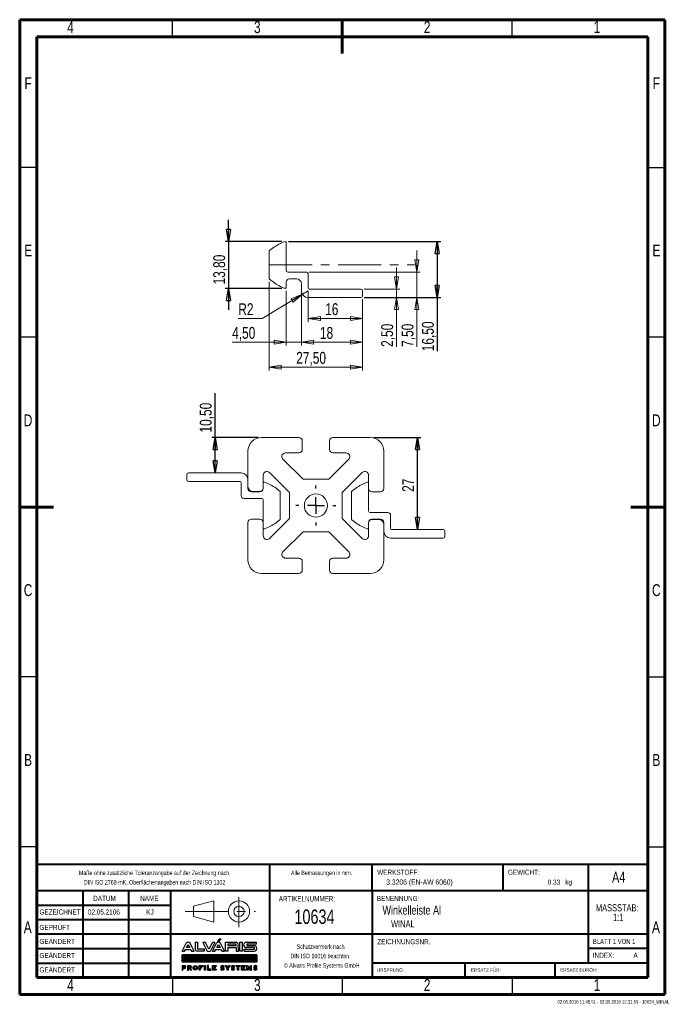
# Model space of a CAD drawing. Header units: millimetres. Extents: x 15 to 206, y 2 to 292.
import ezdxf

# ---------------------------------------------------------------- set-up
doc = ezdxf.new("R2010")
doc.units = ezdxf.units.MM
doc.header["$PDSIZE"] = -1
doc.linetypes.add('CENTERX2', pattern=[20.32, 12.7, -2.54, 2.54, -2.54])
for name, color, linetype in [('FORMAT', 7, 'Continuous'), ('GRAU', 8, 'Continuous'), ('SLD-0', 179, 'Continuous')]:
    doc.layers.add(name, color=color, linetype=linetype)
doc.styles.add('SLDTEXTSTYLE0', font='TXT', dxfattribs={"width": 0.75})
doc.styles.add('SLDTEXTSTYLE1', font='TXT', dxfattribs={"width": 0.692308})
doc.styles.add('SLDTEXTSTYLE2', font='TXT', dxfattribs={"width": 0.7})
doc.dimstyles.new('SLDDIMSTYLE0', dxfattribs={"dimtxt": 3.5, "dimasz": 3.556, "dimexe": 0, "dimexo": 0.0625, "dimgap": 0.875, "dimtad": 1, "dimrnd": 1e-09, "dimzin": 12, "dimdsep": 46, "dimtxsty": 'SLDTEXTSTYLE0', "dimblk1": 'CLOSED', "dimblk2": 'CLOSED', "dimsah": 1, "dimcen": 0.09, "dimadec": 0, "dimazin": 3, "dimtfac": 1, "dimtmove": 0, "dimatfit": 0, "dimldrblk": 'CLOSED', "dimfxl": 1, "dimfrac": 2, "dimtolj": 1, "dimtzin": 12, "dimarcsym": 0})
doc.dimstyles.new('SLDDIMSTYLE1', dxfattribs={"dimtxt": 3.5, "dimasz": 3.556, "dimexe": 0, "dimexo": 0.0625, "dimgap": 0.875, "dimtad": 1, "dimrnd": 1e-09, "dimzin": 12, "dimdsep": 46, "dimtxsty": 'SLDTEXTSTYLE0', "dimblk1": 'CLOSED', "dimblk2": 'CLOSED', "dimsah": 1, "dimcen": 0.09, "dimadec": 0, "dimazin": 3, "dimtfac": 1, "dimtofl": 0, "dimtmove": 0, "dimatfit": 3, "dimldrblk": 'CLOSED', "dimfxl": 1, "dimfrac": 2, "dimtolj": 1, "dimtzin": 12, "dimarcsym": 0})
doc.dimstyles.new('SLDDIMSTYLE2', dxfattribs={"dimtxt": 3.5, "dimasz": 3.556, "dimexe": 0, "dimexo": 0.0625, "dimgap": 0.875, "dimtad": 0, "dimtih": 1, "dimtoh": 1, "dimrnd": 1e-09, "dimzin": 12, "dimdsep": 46, "dimtxsty": 'SLDTEXTSTYLE0', "dimblk1": 'CLOSED', "dimblk2": 'CLOSED', "dimsah": 1, "dimcen": 0, "dimadec": 0, "dimazin": 3, "dimtfac": 1, "dimtofl": 0, "dimtmove": 0, "dimatfit": 3, "dimldrblk": 'CLOSED', "dimfxl": 1, "dimfrac": 2, "dimtolj": 1, "dimtzin": 12, "dimarcsym": 0})
doc.dimstyles.new('SLDDIMSTYLE3', dxfattribs={"dimtxt": 3.5, "dimasz": 3.556, "dimexe": 0, "dimexo": 0.0625, "dimgap": 0.875, "dimtad": 1, "dimdec": 0, "dimrnd": 1e-09, "dimzin": 12, "dimdsep": 46, "dimtxsty": 'SLDTEXTSTYLE0', "dimblk1": 'CLOSED', "dimblk2": 'CLOSED', "dimsah": 1, "dimcen": 0.09, "dimadec": 0, "dimazin": 3, "dimtfac": 1, "dimtdec": 0, "dimtofl": 0, "dimtmove": 0, "dimatfit": 3, "dimldrblk": 'CLOSED', "dimfxl": 1, "dimfrac": 2, "dimtolj": 1, "dimtzin": 12, "dimarcsym": 0})

# ---------------------------------------------------------------- blocks, each defined once
blk = doc.blocks.new('ALVARIS-LOGO_BL1')
at = {"layer": 'SLD-0', "color": 2, "linetype": 'Continuous'}
for p, q in [((-368.6, 33.5), (-327.7, 110.4)), ((-325.1, 67.6), (-308.8, 98.1)), ((-308.8, 98.1), (-292.6, 67.6)), ((-249, 33.5), (-289.9, 110.4)), ((-239.9, 121.2), (-218.3, 121.2)), ((-239.9, 121.2), (-239.9, 55)), ((-218.3, 121.2), (-218.3, 55)), ((-139.8, 117.8), (-165.3, 117.8)), ((-165.3, 117.8), (-124.3, 40.9)), ((-105.4, 53.2), (-139.8, 117.8)), ((-71, 117.8), (-105.4, 53.2)), ((-45.6, 117.8), (-86.5, 40.9)), ((-71.1, 33.5), (-30.2, 110.4)), ((-45.6, 117.8), (-71, 117.8)), ((-27.6, 67.6), (-11.3, 98.1)), ((-18.5, 130.5), (-6, 152.4)), ((-18.5, 130.5), (-2.9, 130.5)), ((-11.3, 98.1), (4.9, 67.6)), ((-6, 152.4), (14.6, 152.4)), ((-2.9, 130.5), (14.6, 152.4)), ((48.5, 33.5), (7.6, 110.4)), ((59.3, 33.5), (59.3, 121.2)), ((59.3, 121.2), (161.1, 121.2)), ((82.2, 100.8), (82.2, 88)), ((161.1, 100.8), (82.2, 100.8)), ((161.1, 88), (161.1, 100.8)), ((198.5, 33.5), (198.5, 121.2)), ((198.5, 121.2), (224.9, 121.2)), ((224.9, 33.5), (224.9, 121.2)), ((260.8, 121.2), (359.8, 121.2)), ((359.8, 102.2), (267.3, 102.2)), ((267.3, 102.2), (267.3, 88)), ((359.8, 121.2), (359.8, 102.2)), ((-368.6, 33.5), (-343.2, 33.5)), ((-343.2, 33.5), (-335.2, 48.5)), ((-335.2, 48.5), (-282.4, 48.5)), ((-292.6, 67.6), (-325.1, 67.6)), ((-282.4, 48.5), (-274.4, 33.5)), ((-274.4, 33.5), (-249, 33.5)), ((-218.3, 55), (-151.8, 55)), ((-151.8, 33.5), (-218.3, 33.5)), ((-151.8, 55), (-151.8, 33.5)), ((-71.1, 33.5), (-45.7, 33.5)), ((-45.7, 33.5), (-37.7, 48.5)), ((-37.7, 48.5), (15.1, 48.5)), ((4.9, 67.6), (-27.6, 67.6)), ((15.1, 48.5), (23.1, 33.5)), ((23.1, 33.5), (48.5, 33.5)), ((82.2, 33.5), (59.3, 33.5)), ((82.2, 88), (161.1, 88)), ((82.2, 67.6), (82.2, 33.5)), ((82.2, 67.6), (161.1, 67.6)), ((161.1, 67.6), (161.1, 33.5)), ((161.1, 33.5), (184, 33.5)), ((184, 33.5), (184, 67.6)), ((224.9, 33.5), (198.5, 33.5)), ((241.1, 33.5), (241.1, 52.7)), ((241.1, 52.7), (341.3, 52.7)), ((241.1, 33.5), (340, 33.5)), ((341.3, 67.6), (260.8, 67.6)), ((267.3, 88), (340, 88)), ((341.3, 52.7), (341.3, 67.6)), ((-368.6, -1.7), (365.4, -1.7)), ((-368.6, -72.5), (-368.6, -1.7)), ((365.4, -1.7), (-368.6, -1.7)), ((-368.6, -1.7), (-368.6, -72.5)), ((-368.6, -71.5), (-298.8, -1.7)), ((-368.6, -67.5), (-302.8, -1.7)), ((-368.6, -63.6), (-306.7, -1.7)), ((-368.6, -59.6), (-310.7, -1.7)), ((-368.6, -55.7), (-314.6, -1.7)), ((-368.6, -51.7), (-318.6, -1.7)), ((-368.6, -47.8), (-322.5, -1.7)), ((-368.6, -43.8), (-326.5, -1.7)), ((-368.6, -39.9), (-330.5, -1.7)), ((-368.6, -35.9), (-334.4, -1.7)), ((-368.6, -31.9), (-338.4, -1.7)), ((-368.6, -28), (-342.3, -1.7)), ((-368.6, -24), (-346.3, -1.7)), ((-368.6, -20.1), (-350.2, -1.7)), ((-368.6, -16.1), (-354.2, -1.7)), ((-368.6, -12.2), (-358.1, -1.7)), ((-368.6, -8.2), (-362.1, -1.7)), ((-368.6, -4.3), (-366, -1.7)), ((365.4, -72.5), (-368.6, -72.5)), ((-368.6, -72.5), (365.4, -72.5)), ((-365.7, -72.5), (-294.9, -1.7)), ((-361.7, -72.5), (-290.9, -1.7)), ((-357.8, -72.5), (-287, -1.7)), ((-353.8, -72.5), (-283, -1.7)), ((-349.8, -72.5), (-279.1, -1.7)), ((-345.9, -72.5), (-275.1, -1.7)), ((-341.9, -72.5), (-271.2, -1.7)), ((-338, -72.5), (-267.2, -1.7)), ((-334, -72.5), (-263.2, -1.7)), ((-330.1, -72.5), (-259.3, -1.7)), ((-326.1, -72.5), (-255.3, -1.7)), ((-322.2, -72.5), (-251.4, -1.7)), ((-318.2, -72.5), (-247.4, -1.7)), ((-314.3, -72.5), (-243.5, -1.7)), ((-310.3, -72.5), (-239.5, -1.7)), ((-306.4, -72.5), (-235.6, -1.7)), ((-302.4, -72.5), (-231.6, -1.7)), ((-298.5, -72.5), (-227.7, -1.7)), ((-294.5, -72.5), (-223.7, -1.7)), ((-290.5, -72.5), (-219.8, -1.7)), ((-286.6, -72.5), (-215.8, -1.7)), ((-282.6, -72.5), (-211.8, -1.7)), ((-278.7, -72.5), (-207.9, -1.7)), ((-274.7, -72.5), (-203.9, -1.7)), ((-270.8, -72.5), (-200, -1.7)), ((-266.8, -72.5), (-196, -1.7)), ((-262.9, -72.5), (-192.1, -1.7)), ((-258.9, -72.5), (-188.1, -1.7)), ((-255, -72.5), (-184.2, -1.7)), ((-251, -72.5), (-180.2, -1.7)), ((-247.1, -72.5), (-176.3, -1.7)), ((-243.1, -72.5), (-172.3, -1.7)), ((-239.2, -72.5), (-168.4, -1.7)), ((-235.2, -72.5), (-164.4, -1.7)), ((-231.2, -72.5), (-160.5, -1.7)), ((-227.3, -72.5), (-156.5, -1.7)), ((-223.3, -72.5), (-152.5, -1.7)), ((-219.4, -72.5), (-148.6, -1.7)), ((-215.4, -72.5), (-144.6, -1.7)), ((-211.5, -72.5), (-140.7, -1.7)), ((-207.5, -72.5), (-136.7, -1.7)), ((-203.6, -72.5), (-132.8, -1.7)), ((-199.6, -72.5), (-128.8, -1.7)), ((-195.7, -72.5), (-124.9, -1.7)), ((-191.7, -72.5), (-120.9, -1.7)), ((-187.8, -72.5), (-117, -1.7)), ((-183.8, -72.5), (-113, -1.7)), ((-179.8, -72.5), (-109.1, -1.7)), ((-175.9, -72.5), (-105.1, -1.7)), ((-171.9, -72.5), (-101.2, -1.7)), ((-168, -72.5), (-97.2, -1.7)), ((-164, -72.5), (-93.2, -1.7)), ((-160.1, -72.5), (-89.3, -1.7)), ((-156.1, -72.5), (-85.3, -1.7)), ((-152.2, -72.5), (-81.4, -1.7)), ((-148.2, -72.5), (-77.4, -1.7)), ((-144.3, -72.5), (-73.5, -1.7)), ((-140.3, -72.5), (-69.5, -1.7)), ((-136.4, -72.5), (-65.6, -1.7)), ((-132.4, -72.5), (-61.6, -1.7)), ((-128.5, -72.5), (-57.7, -1.7)), ((-124.5, -72.5), (-53.7, -1.7)), ((-120.5, -72.5), (-49.8, -1.7)), ((-116.6, -72.5), (-45.8, -1.7)), ((-112.6, -72.5), (-41.8, -1.7)), ((-108.7, -72.5), (-37.9, -1.7)), ((-104.7, -72.5), (-33.9, -1.7)), ((-100.8, -72.5), (-30, -1.7)), ((-96.8, -72.5), (-26, -1.7)), ((-92.9, -72.5), (-22.1, -1.7)), ((-88.9, -72.5), (-18.1, -1.7)), ((-85, -72.5), (-14.2, -1.7)), ((-81, -72.5), (-10.2, -1.7)), ((-77.1, -72.5), (-6.3, -1.7)), ((-73.1, -72.5), (-2.3, -1.7)), ((-69.2, -72.5), (1.6, -1.7)), ((-65.2, -72.5), (5.6, -1.7)), ((-61.2, -72.5), (9.5, -1.7)), ((-57.3, -72.5), (13.5, -1.7)), ((-53.3, -72.5), (17.5, -1.7)), ((-49.4, -72.5), (21.4, -1.7)), ((-45.4, -72.5), (25.4, -1.7)), ((-41.5, -72.5), (29.3, -1.7)), ((-37.5, -72.5), (33.3, -1.7)), ((-33.6, -72.5), (37.2, -1.7)), ((-29.6, -72.5), (41.2, -1.7)), ((-25.7, -72.5), (45.1, -1.7)), ((-21.7, -72.5), (49.1, -1.7)), ((-17.8, -72.5), (53, -1.7)), ((-13.8, -72.5), (57, -1.7)), ((-9.8, -72.5), (60.9, -1.7)), ((-5.9, -72.5), (64.9, -1.7)), ((-1.9, -72.5), (68.8, -1.7)), ((2, -72.5), (72.8, -1.7)), ((6, -72.5), (76.8, -1.7)), ((9.9, -72.5), (80.7, -1.7)), ((13.9, -72.5), (84.7, -1.7)), ((17.8, -72.5), (88.6, -1.7)), ((21.8, -72.5), (92.6, -1.7)), ((25.7, -72.5), (96.5, -1.7)), ((29.7, -72.5), (100.5, -1.7)), ((33.6, -72.5), (104.4, -1.7)), ((37.6, -72.5), (108.4, -1.7)), ((41.5, -72.5), (112.3, -1.7)), ((45.5, -72.5), (116.3, -1.7)), ((49.5, -72.5), (120.2, -1.7)), ((53.4, -72.5), (124.2, -1.7)), ((57.4, -72.5), (128.1, -1.7)), ((61.3, -72.5), (132.1, -1.7)), ((65.3, -72.5), (136.1, -1.7)), ((69.2, -72.5), (140, -1.7)), ((73.2, -72.5), (144, -1.7)), ((77.1, -72.5), (147.9, -1.7)), ((81.1, -72.5), (151.9, -1.7)), ((85, -72.5), (155.8, -1.7)), ((89, -72.5), (159.8, -1.7)), ((92.9, -72.5), (163.7, -1.7)), ((96.9, -72.5), (167.7, -1.7)), ((100.8, -72.5), (171.6, -1.7)), ((104.8, -72.5), (175.6, -1.7)), ((108.8, -72.5), (179.5, -1.7)), ((112.7, -72.5), (183.5, -1.7)), ((116.7, -72.5), (187.5, -1.7)), ((120.6, -72.5), (191.4, -1.7)), ((124.6, -72.5), (195.4, -1.7)), ((128.5, -72.5), (199.3, -1.7)), ((132.5, -72.5), (203.3, -1.7)), ((136.4, -72.5), (207.2, -1.7)), ((140.4, -72.5), (211.2, -1.7)), ((144.3, -72.5), (215.1, -1.7)), ((148.3, -72.5), (219.1, -1.7)), ((152.2, -72.5), (223, -1.7)), ((156.2, -72.5), (227, -1.7)), ((160.1, -72.5), (230.9, -1.7)), ((164.1, -72.5), (234.9, -1.7)), ((168.1, -72.5), (238.8, -1.7)), ((172, -72.5), (242.8, -1.7)), ((176, -72.5), (246.8, -1.7)), ((179.9, -72.5), (250.7, -1.7)), ((183.9, -72.5), (254.7, -1.7)), ((187.8, -72.5), (258.6, -1.7)), ((191.8, -72.5), (262.6, -1.7)), ((195.7, -72.5), (266.5, -1.7)), ((199.7, -72.5), (270.5, -1.7)), ((203.6, -72.5), (274.4, -1.7)), ((207.6, -72.5), (278.4, -1.7)), ((211.5, -72.5), (282.3, -1.7)), ((215.5, -72.5), (286.3, -1.7)), ((219.5, -72.5), (290.2, -1.7)), ((223.4, -72.5), (294.2, -1.7)), ((227.4, -72.5), (298.1, -1.7)), ((231.3, -72.5), (302.1, -1.7)), ((235.3, -72.5), (306.1, -1.7)), ((239.2, -72.5), (310, -1.7)), ((243.2, -72.5), (314, -1.7)), ((247.1, -72.5), (317.9, -1.7)), ((251.1, -72.5), (321.9, -1.7)), ((255, -72.5), (325.8, -1.7)), ((259, -72.5), (329.8, -1.7)), ((262.9, -72.5), (333.7, -1.7)), ((266.9, -72.5), (337.7, -1.7)), ((270.8, -72.5), (341.6, -1.7)), ((274.8, -72.5), (345.6, -1.7)), ((278.8, -72.5), (349.5, -1.7)), ((282.7, -72.5), (353.5, -1.7)), ((286.7, -72.5), (357.5, -1.7)), ((290.6, -72.5), (361.4, -1.7)), ((294.6, -72.5), (365.4, -1.7)), ((298.5, -72.5), (365.4, -5.6)), ((302.5, -72.5), (365.4, -9.5)), ((306.4, -72.5), (365.4, -13.5)), ((310.4, -72.5), (365.4, -17.4)), ((314.3, -72.5), (365.4, -21.4)), ((318.3, -72.5), (365.4, -25.3)), ((322.2, -72.5), (365.4, -29.3)), ((326.2, -72.5), (365.4, -33.2)), ((330.1, -72.5), (365.4, -37.2)), ((334.1, -72.5), (365.4, -41.1)), ((338.1, -72.5), (365.4, -45.1)), ((342, -72.5), (365.4, -49.1)), ((346, -72.5), (365.4, -53)), ((349.9, -72.5), (365.4, -57)), ((353.9, -72.5), (365.4, -60.9)), ((357.8, -72.5), (365.4, -64.9)), ((361.8, -72.5), (365.4, -68.8)), ((365.4, -1.7), (365.4, -72.5)), ((365.4, -72.5), (365.4, -1.7)), ((-368.6, -108.1), (-368.6, -152.4)), ((-368.6, -108.1), (-345.2, -108.1)), ((-368.6, -152.4), (-359.4, -152.4)), ((-359.4, -127.2), (-359.4, -117.3)), ((-359.4, -117.3), (-346.2, -117.3)), ((-359.4, -127.2), (-346.2, -127.2)), ((-359.4, -152.4), (-359.4, -136.5)), ((-359.4, -136.5), (-345.2, -136.5)), ((-314.5, -108.1), (-314.5, -152.4)), ((-314.5, -108.1), (-291.1, -108.1)), ((-314.5, -152.4), (-305.3, -152.4)), ((-305.3, -127.2), (-305.3, -117.3)), ((-305.3, -117.3), (-292, -117.3)), ((-305.3, -127.2), (-292, -127.2)), ((-305.3, -152.4), (-305.3, -136.5)), ((-305.3, -136.5), (-295.3, -136.5)), ((-295.3, -136.5), (-286.5, -152.4)), ((-275, -152.4), (-286.5, -152.4)), ((-284.6, -134.9), (-275, -152.4)), ((-200.9, -108.1), (-166.2, -108.1)), ((-200.9, -152.4), (-200.9, -108.1)), ((-191.2, -152.4), (-200.9, -152.4)), ((-166.2, -117.3), (-191.2, -117.3)), ((-191.2, -117.3), (-191.2, -124.8)), ((-191.2, -124.8), (-176.7, -124.8)), ((-176.7, -133.5), (-191.2, -133.5)), ((-191.2, -133.5), (-191.2, -152.4)), ((-176.7, -124.8), (-176.7, -133.5)), ((-166.2, -108.1), (-166.2, -117.3)), ((-149.7, -108.1), (-140, -108.1)), ((-149.7, -152.4), (-149.7, -108.1)), ((-140, -152.4), (-149.7, -152.4)), ((-140, -108.1), (-140, -152.4)), ((-119.3, -108.1), (-119.3, -152.4)), ((-109.6, -108.1), (-119.3, -108.1)), ((-119.3, -152.4), (-85.2, -152.4)), ((-109.6, -142.7), (-109.6, -108.1)), ((-85.2, -142.7), (-109.6, -142.7)), ((-85.2, -152.4), (-85.2, -142.7)), ((-68.9, -152.4), (-68.9, -108.1)), ((-68.9, -108.1), (-35, -108.1)), ((-35, -152.4), (-68.9, -152.4)), ((-35, -117.3), (-58.9, -117.3)), ((-58.9, -117.3), (-58.9, -124.8)), ((-58.9, -124.8), (-45.3, -124.8)), ((-45.3, -132.9), (-58.9, -132.9)), ((-58.9, -132.9), (-58.9, -142.7)), ((-58.9, -142.7), (-35, -142.7)), ((-45.3, -124.8), (-45.3, -132.9)), ((-35, -108.1), (-35, -117.3)), ((-35, -142.7), (-35, -152.4)), ((17.6, -139.1), (10.3, -145.2)), ((27, -126.1), (28.9, -126.1)), ((27, -135.3), (28.9, -135.3)), ((38.3, -122.2), (45.7, -116.2)), ((55.9, -108.1), (67.4, -108.1)), ((74.5, -135.1), (55.9, -108.1)), ((67.4, -108.1), (79.2, -127.4)), ((74.5, -152.4), (74.5, -135.1)), ((83.9, -152.4), (74.5, -152.4)), ((79.2, -127.4), (91, -108.1)), ((102.5, -108.1), (83.9, -135.1)), ((83.9, -135.1), (83.9, -152.4)), ((91, -108.1), (102.5, -108.1)), ((120.4, -139.1), (113, -145.2)), ((129.8, -126.1), (131.6, -126.1)), ((129.8, -135.3), (131.6, -135.3)), ((141.1, -122.2), (148.4, -116.2)), ((161.8, -117.3), (161.8, -108.1)), ((161.8, -108.1), (199.3, -108.1)), ((175.8, -117.3), (161.8, -117.3)), ((175.8, -152.4), (175.8, -117.3)), ((185.6, -152.4), (175.8, -152.4)), ((199.3, -117.3), (185.6, -117.3)), ((185.6, -117.3), (185.6, -152.4)), ((199.3, -108.1), (199.3, -117.3)), ((216.2, -152.4), (216.2, -108.1)), ((216.2, -108.1), (250.1, -108.1)), ((250.1, -152.4), (216.2, -152.4)), ((250.1, -117.3), (226.2, -117.3)), ((226.2, -117.3), (226.2, -124.8)), ((226.2, -124.8), (239.8, -124.8)), ((239.8, -132.9), (226.2, -132.9)), ((226.2, -132.9), (226.2, -142.7)), ((226.2, -142.7), (250.1, -142.7)), ((239.8, -124.8), (239.8, -132.9)), ((250.1, -108.1), (250.1, -117.3)), ((250.1, -142.7), (250.1, -152.4)), ((268.4, -152.4), (268.4, -108.1)), ((268.4, -108.1), (278, -108.1)), ((278.4, -152.4), (268.4, -152.4)), ((291.1, -134.4), (278, -108.1)), ((278.4, -127.9), (291.1, -152.4)), ((278.4, -127.9), (278.4, -152.4)), ((291.1, -134.4), (304.2, -108.1)), ((303.8, -127.9), (291.1, -152.4)), ((303.8, -127.9), (303.8, -152.4)), ((303.8, -152.4), (313.8, -152.4)), ((304.2, -108.1), (313.8, -108.1)), ((313.8, -152.4), (313.8, -108.1)), ((340.6, -139.1), (333.2, -145.2)), ((350, -126.1), (351.9, -126.1)), ((350, -135.3), (351.9, -135.3)), ((361.3, -122.2), (368.6, -116.2))]:
    blk.add_line(p, q, dxfattribs=at)
for centre, radius, start, end in [((-308.8, 99.3), 21.9, 30.42764, 149.57236), ((-11.3, 99.3), 21.9, 30.42764, 149.57236), ((156.9, 94.5), 27, 321.76228, 80.96222), ((262.3, 94.4), 26.9, 93.03544, 266.96456), ((-218.3, 55), 21.6, 180, 270), ((-105.4, 52), 21.9, 210.42764, 329.57236), ((161, 61.2), 23.9, 15.46235, 43.90993), ((338.1, 60.7), 27.3, 273.93117, 86.06883), ((-346.2, -122.3), 4.96, 270, 90), ((-345.2, -122.3), 14.2, 270, 90), ((-292, -122.3), 4.96, 270, 90), ((-291.1, -122.3), 14.2, 297.02151, 90), ((28.9, -127.2), 16.5, 226.72744, 270.01421), ((27, -134.2), 16.5, 46.72744, 90.01421), ((131.6, -127.2), 16.5, 226.72744, 270.01421), ((129.8, -134.2), 16.5, 46.72744, 90.01421), ((351.9, -127.2), 16.5, 226.72744, 270.01421), ((350, -134.2), 16.5, 46.72744, 90.01421)]:
    blk.add_arc(centre, radius, start, end, dxfattribs=at)
for centre, major_axis, ratio in [((-239.3, -130.2), (0, 22.2), 0.948396), ((-239.3, -130.1), (0, 13.9), 0.802774)]:
    blk.add_ellipse(centre, major_axis=major_axis, ratio=ratio, dxfattribs=at)
for centre, major_axis, ratio, start_param, end_param in [((27, -122.1), (-16.6, 0), 0.794296, 4.712389, 7.853982), ((28.9, -139.2), (20.9, 0), 0.630369, 3.608164, 4.712389), ((27, -121.9), (-6.28, 0), 0.661774, 4.712389, 7.853982), ((27, -122.1), (-20.9, 0), 0.630369, 3.608164, 4.712389), ((28.9, -139.2), (16.6, 0), 0.794296, 4.712389, 7.853982), ((28.9, -139.5), (6.28, 0), 0.661774, 4.712389, 7.853982), ((129.8, -122.1), (-16.6, 0), 0.794296, 4.712389, 7.853982), ((131.6, -139.2), (20.9, 0), 0.630369, 3.608164, 4.712389), ((129.8, -121.9), (-6.28, 0), 0.661774, 4.712389, 7.853982), ((129.8, -122.1), (-20.9, 0), 0.630369, 3.608164, 4.712389), ((131.6, -139.2), (16.6, 0), 0.794296, 4.712389, 7.853982), ((131.6, -139.5), (6.28, 0), 0.661774, 4.712389, 7.853982), ((350, -122.1), (-16.6, 0), 0.794296, 4.712389, 7.853982), ((351.9, -139.2), (20.9, 0), 0.630369, 3.608164, 4.712389), ((350, -121.9), (-6.28, 0), 0.661774, 4.712389, 7.853982), ((350, -122.1), (-20.9, 0), 0.630369, 3.608164, 4.712389), ((351.9, -139.2), (16.6, 0), 0.794296, 4.712389, 7.853982), ((351.9, -139.5), (6.28, 0), 0.661774, 4.712389, 7.853982)]:
    blk.add_ellipse(centre, major_axis=major_axis, ratio=ratio, start_param=start_param, end_param=end_param, dxfattribs=at)
blk = doc.blocks.new('Block2')
at = {"color": 7, "linetype": 'Continuous', "lineweight": 0}
for p, q in [((276.07, 30.81), (282.06, 32.4)), ((282.06, 32.4), (282.06, 26.16)), ((276.07, 30.81), (276.07, 27.78)), ((276.07, 27.78), (282.06, 26.16))]:
    blk.add_line(p, q, dxfattribs=at)
at = {"color": 7, "linetype": 'CENTERX2', "lineweight": 0}
for p, q in [((289.49, 33.46), (289.49, 24.67)), ((273.66, 29.29), (294.36, 29.29))]:
    blk.add_line(p, q, dxfattribs=at)
at = {"color": 7, "linetype": 'Continuous', "lineweight": 0}
for radius in [3.12, 1.52]:
    blk.add_circle((289.49, 29.29), radius, dxfattribs=at)
blk.add_attdef('AUTOATTR7', (0, 0), '', height=1, dxfattribs=at)
blk = doc.blocks.new('SW_NOTE_0')
at = {"color": 0, "linetype": 'Continuous', "lineweight": 0, "char_height": 2.117, "attachment_point": 2, "style": 'SLDTEXTSTYLE0'}
for s, insert in [('MASSSTAB:', (6.98, 2.73)), ('1:1', (7.25, -0.09))]:
    blk.add_mtext(s, dxfattribs=dict(at, insert=insert))
blk = doc.blocks.new('SW_NOTE_1')
at = {"color": 0, "linetype": 'Continuous', "lineweight": 0, "char_height": 1.3229, "attachment_point": 2, "style": 'SLDTEXTSTYLE2'}
for s, insert in [('Schutzvermerk nach', (8.16, 1.71)), ('DIN ISO 16016 beachten.', (8.15, -1.06)), ('© Alvaris Profile Systems GmbH', (8.5, -3.82))]:
    blk.add_mtext(s, dxfattribs=dict(at, insert=insert))
blk = doc.blocks.new('SW_NOTE_2')
at = {"color": 0, "linetype": 'Continuous', "lineweight": 0, "char_height": 1.3229, "attachment_point": 2, "style": 'SLDTEXTSTYLE2'}
for s, insert in [('Maße ohne zusätzliche Toleranzangabe auf der Zeichnung nach', (25.55, 1.71)), ('DIN ISO 2768-mK, Oberflächenangaben nach DIN ISO 1302', (25.69, -1.06))]:
    blk.add_mtext(s, dxfattribs=dict(at, insert=insert))
blk = doc.blocks.new('_CLOSED')
at = {"color": 0, "linetype": 'ByBlock', "lineweight": -2}
for p, q in [((-1, 0.166667), (0, 0)), ((-1, 0.166667), (-1, -0.166667)), ((0, 0), (-1, -0.166667)), ((0, 0), (-1, 0))]:
    blk.add_line(p, q, dxfattribs=at)
blk = doc.blocks.new('_D')
at = {"layer": 'GRAU'}
for p, q in [((76.5, 226.7), (76.5, 233.05)), ((92.17, 226.7), (75.5, 226.7)), ((76.5, 226.7), (76.5, 212.9)), ((92.17, 212.9), (75.5, 212.9)), ((76.5, 212.9), (76.5, 206.55))]:
    blk.add_line(p, q, dxfattribs=at)
at = {"layer": 'GRAU', "xscale": 3.556, "yscale": 3.556}
for p, rotation in [((76.5, 226.7), 270), ((76.5, 212.9), 90)]:
    blk.add_blockref('_CLOSED', p, dxfattribs=dict(at, rotation=rotation))
at = {"layer": 'GRAU', "insert": (71.99, 214.04), "char_height": 3.5, "attachment_point": 1, "rotation": 90, "style": 'SLDTEXTSTYLE0'}
blk.add_mtext('13,80', dxfattribs=at)
blk = doc.blocks.new('_D_1')
at = {"layer": 'GRAU'}
for p, q in [((94.17, 226.7), (138.97, 226.7)), ((137.97, 226.7), (137.97, 210.2)), ((116.47, 210.2), (138.97, 210.2)), ((137.97, 210.2), (137.97, 194.38))]:
    blk.add_line(p, q, dxfattribs=at)
at = {"layer": 'GRAU', "xscale": 3.556, "yscale": 3.556}
for p, rotation in [((137.97, 226.7), 90), ((137.97, 210.2), 270)]:
    blk.add_blockref('_CLOSED', p, dxfattribs=dict(at, rotation=rotation))
at = {"layer": 'GRAU', "insert": (133.45, 194.38), "char_height": 3.5, "attachment_point": 1, "rotation": 90, "style": 'SLDTEXTSTYLE0'}
blk.add_mtext('16,50', dxfattribs=at)
blk = doc.blocks.new('_D_2')
at = {"color": 7, "linetype": 'Continuous', "lineweight": 0}
for p, q in [((88.47, 214.8), (88.47, 188.68)), ((115.97, 209.7), (115.97, 188.68)), ((88.47, 189.68), (115.97, 189.68))]:
    blk.add_line(p, q, dxfattribs=at)
at = {"color": 7, "linetype": 'Continuous', "lineweight": 0, "xscale": 3.556, "yscale": 3.556, "rotation": 180}
blk.add_blockref('_CLOSED', (88.47, 189.68, 500), dxfattribs=at)
at = {"color": 7, "linetype": 'Continuous', "lineweight": 0, "xscale": 3.556, "yscale": 3.556}
blk.add_blockref('_CLOSED', (115.97, 189.68, 500), dxfattribs=at)
at = {"color": 7, "linetype": 'Continuous', "lineweight": 0, "insert": (96.41, 194.2), "char_height": 3.5, "attachment_point": 1, "style": 'SLDTEXTSTYLE0'}
blk.add_mtext('27,50', dxfattribs=at)
blk = doc.blocks.new('_D_3')
at = {"color": 7, "linetype": 'Continuous', "lineweight": 0}
for p, q in [((99.97, 212), (99.97, 203.01)), ((115.97, 209.7), (115.97, 203.01)), ((99.97, 204.01), (115.97, 204.01))]:
    blk.add_line(p, q, dxfattribs=at)
at = {"color": 7, "linetype": 'Continuous', "lineweight": 0, "xscale": 3.556, "yscale": 3.556, "rotation": 180}
blk.add_blockref('_CLOSED', (99.97, 204.01, 500), dxfattribs=at)
at = {"color": 7, "linetype": 'Continuous', "lineweight": 0, "xscale": 3.556, "yscale": 3.556}
blk.add_blockref('_CLOSED', (115.97, 204.01, 500), dxfattribs=at)
at = {"color": 7, "linetype": 'Continuous', "lineweight": 0, "insert": (104.95, 208.52), "char_height": 3.5, "attachment_point": 1, "style": 'SLDTEXTSTYLE0'}
blk.add_mtext('16', dxfattribs=at)
blk = doc.blocks.new('_D_4')
at = {"color": 7, "linetype": 'Continuous', "lineweight": 0}
for p, q in [((125.97, 212.7), (125.97, 219.05)), ((116.47, 212.7), (126.97, 212.7)), ((125.97, 212.7), (125.97, 210.2)), ((116.47, 210.2), (126.97, 210.2)), ((125.97, 210.2), (125.97, 195.67))]:
    blk.add_line(p, q, dxfattribs=at)
at = {"color": 7, "linetype": 'Continuous', "lineweight": 0, "xscale": 3.556, "yscale": 3.556}
for p, rotation in [((125.97, 212.7, 500), 270), ((125.97, 210.2, 500), 90)]:
    blk.add_blockref('_CLOSED', p, dxfattribs=dict(at, rotation=rotation))
at = {"color": 7, "linetype": 'Continuous', "lineweight": 0, "insert": (121.45, 195.67), "char_height": 3.5, "attachment_point": 1, "rotation": 90, "style": 'SLDTEXTSTYLE0'}
blk.add_mtext('2,50', dxfattribs=at)
blk = doc.blocks.new('_D_5')
at = {"color": 7, "linetype": 'Continuous', "lineweight": 0}
for p, q in [((99.97, 212.2), (98.25, 211.17)), ((98.25, 211.17), (86.37, 204.01)), ((86.37, 204.01), (79.36, 204.01))]:
    blk.add_line(p, q, dxfattribs=at)
at = {"color": 7, "linetype": 'Continuous', "lineweight": 0, "xscale": 3.556, "yscale": 3.556, "rotation": 31.0570045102}
blk.add_blockref('_CLOSED', (98.25, 211.17, 500), dxfattribs=at)
at = {"color": 7, "linetype": 'Continuous', "lineweight": 0, "insert": (79.36, 208.52), "char_height": 3.5, "attachment_point": 1, "style": 'SLDTEXTSTYLE0'}
blk.add_mtext('R2', dxfattribs=at)
blk = doc.blocks.new('_D_6')
at = {"color": 7, "linetype": 'Continuous', "lineweight": 0}
for p, q in [((97.97, 213.2), (97.97, 196.03)), ((115.97, 209.7), (115.97, 196.03)), ((115.97, 197.03), (97.97, 197.03))]:
    blk.add_line(p, q, dxfattribs=at)
at = {"color": 7, "linetype": 'Continuous', "lineweight": 0, "xscale": 3.556, "yscale": 3.556, "rotation": 180}
blk.add_blockref('_CLOSED', (97.97, 197.03, 500), dxfattribs=at)
at = {"color": 7, "linetype": 'Continuous', "lineweight": 0, "xscale": 3.556, "yscale": 3.556}
blk.add_blockref('_CLOSED', (115.97, 197.03, 500), dxfattribs=at)
at = {"color": 7, "linetype": 'Continuous', "lineweight": 0, "insert": (103.4, 201.54), "char_height": 3.5, "attachment_point": 1, "style": 'SLDTEXTSTYLE0'}
blk.add_mtext('18', dxfattribs=at)
blk = doc.blocks.new('_D_7')
at = {"color": 7, "linetype": 'Continuous', "lineweight": 0}
for p, q in [((93.47, 212.2), (93.47, 196.03)), ((97.97, 211.2), (97.97, 196.03)), ((93.47, 197.03), (77.55, 197.03)), ((93.47, 197.03), (97.97, 197.03)), ((97.97, 197.03), (104.32, 197.03))]:
    blk.add_line(p, q, dxfattribs=at)
at = {"color": 7, "linetype": 'Continuous', "lineweight": 0, "xscale": 3.556, "yscale": 3.556}
blk.add_blockref('_CLOSED', (93.47, 197.03, 500), dxfattribs=at)
at = {"color": 7, "linetype": 'Continuous', "lineweight": 0, "xscale": 3.556, "yscale": 3.556, "rotation": 180}
blk.add_blockref('_CLOSED', (97.97, 197.03, 500), dxfattribs=at)
at = {"color": 7, "linetype": 'Continuous', "lineweight": 0, "insert": (77.55, 201.54), "char_height": 3.5, "attachment_point": 1, "style": 'SLDTEXTSTYLE0'}
blk.add_mtext('4,50', dxfattribs=at)
blk = doc.blocks.new('_D_8')
at = {"color": 7, "linetype": 'Continuous', "lineweight": 0}
for p, q in [((131.97, 217.7), (131.97, 224.05)), ((100.17, 217.7), (132.97, 217.7)), ((131.97, 217.7), (131.97, 210.2)), ((116.47, 210.2), (132.97, 210.2)), ((131.97, 210.2), (131.97, 195.67))]:
    blk.add_line(p, q, dxfattribs=at)
at = {"color": 7, "linetype": 'Continuous', "lineweight": 0, "xscale": 3.556, "yscale": 3.556}
for p, rotation in [((131.97, 217.7, 500), 270), ((131.97, 210.2, 500), 90)]:
    blk.add_blockref('_CLOSED', p, dxfattribs=dict(at, rotation=rotation))
at = {"color": 7, "linetype": 'Continuous', "lineweight": 0, "insert": (127.45, 195.67), "char_height": 3.5, "attachment_point": 1, "rotation": 90, "style": 'SLDTEXTSTYLE0'}
blk.add_mtext('7,50', dxfattribs=at)
blk = doc.blocks.new('_D_9')
at = {"layer": 'GRAU'}
for p, q in [((72.53, 168.97), (72.53, 182.09)), ((85.22, 168.97), (71.53, 168.97)), ((72.53, 158.57), (72.53, 168.97))]:
    blk.add_line(p, q, dxfattribs=at)
at = {"layer": 'GRAU', "xscale": 3.556, "yscale": 3.556}
for p, rotation in [((72.53, 168.97, 500), 90), ((72.53, 158.57, 500), 270)]:
    blk.add_blockref('_CLOSED', p, dxfattribs=dict(at, rotation=rotation))
at = {"layer": 'GRAU', "insert": (68.02, 170.45), "char_height": 3.5, "attachment_point": 1, "rotation": 90, "style": 'SLDTEXTSTYLE0'}
blk.add_mtext('10,50', dxfattribs=at)
blk = doc.blocks.new('_D_10')
at = {"layer": 'GRAU'}
for p, q in [((119.22, 168.97), (133.15, 168.97)), ((132.15, 141.87), (132.15, 168.97))]:
    blk.add_line(p, q, dxfattribs=at)
at = {"layer": 'GRAU', "xscale": 3.556, "yscale": 3.556}
for p, rotation in [((132.15, 168.97, 500), 90), ((132.15, 141.87, 500), 270)]:
    blk.add_blockref('_CLOSED', p, dxfattribs=dict(at, rotation=rotation))
at = {"layer": 'GRAU', "insert": (127.64, 152.99), "char_height": 3.5, "attachment_point": 1, "rotation": 90, "style": 'SLDTEXTSTYLE0'}
blk.add_mtext('27', dxfattribs=at)
blk = doc.blocks.new('SW_CENTERMARKSYMBOL_0')
at = {"layer": 'GRAU', "color": 0}
for p, q in [((0, 5), (0, 5.9)), ((-5, 0), (-5.9, 0)), ((0, 0), (-2.5, 0)), ((0, 0), (0, 2.5)), ((0, 0), (0, -2.5)), ((0, 0), (2.5, 0)), ((5, 0), (5.9, 0)), ((0, -5), (0, -5.9))]:
    blk.add_line(p, q, dxfattribs=at)

msp = doc.modelspace()

# ---------------------------------------------------------------- linework, layer by layer
at = {"color": 7, "linetype": 'Continuous', "lineweight": 60}
for p, q in [((205, 292), (15, 292)), ((15, 292), (15, 5)), ((110, 282), (110, 292)), ((205, 5), (205, 292)), ((20, 287), (200, 287)), ((20, 10), (20, 287)), ((200, 287), (200, 10)), ((15, 148.5), (25, 148.5)), ((195, 148.5), (205, 148.5)), ((20, 10), (200, 10)), ((15, 5), (205, 5))]:
    msp.add_line(p, q, dxfattribs=at)
at = {"color": 7, "linetype": 'Continuous', "lineweight": 30}
for p, q in [((60, 287), (60, 292)), ((160, 287), (160, 292)), ((20, 248.5), (15, 248.5)), ((200, 248.5), (205, 248.5)), ((20, 198.5), (15, 198.5)), ((200, 198.651), (205, 198.651)), ((20, 98.5), (15, 98.5)), ((200, 98.5), (205, 98.5)), ((20, 48.5), (15, 48.5)), ((200, 48.5), (205, 48.5)), ((60, 10), (60, 5)), ((110, 10), (110, 5)), ((160, 10), (160, 5))]:
    msp.add_line(p, q, dxfattribs=at)
at = {"color": 7, "linetype": 'Continuous', "lineweight": 15}
for p, q in [((91.751, 226.103), (92.181, 226.307)), ((92.181, 226.307), (92.616, 226.499)), ((92.616, 226.499), (93.057, 226.678)), ((93.465, 226.398), (93.465, 218.198)), ((88.465, 215.798), (88.465, 223.798)), ((88.573, 224.028), (88.942, 224.328)), ((88.942, 224.328), (89.32, 224.617)), ((89.32, 224.617), (89.706, 224.894)), ((89.706, 224.894), (90.1, 225.16)), ((90.1, 225.16), (90.502, 225.414)), ((90.502, 225.414), (90.912, 225.656)), ((90.912, 225.656), (91.328, 225.886)), ((91.328, 225.886), (91.751, 226.103)), ((93.965, 217.698), (99.165, 217.698)), ((88.942, 215.268), (88.573, 215.568)), ((89.32, 214.979), (88.942, 215.268)), ((89.706, 214.702), (89.32, 214.979)), ((90.1, 214.436), (89.706, 214.702)), ((93.465, 214.698), (93.465, 213.198)), ((96.465, 215.698), (94.465, 215.698)), ((99.965, 216.898), (99.965, 212.998)), ((90.502, 214.182), (90.1, 214.436)), ((90.912, 213.94), (90.502, 214.182)), ((91.328, 213.71), (90.912, 213.94)), ((91.751, 213.493), (91.328, 213.71)), ((92.181, 213.289), (91.751, 213.493)), ((92.616, 213.097), (92.181, 213.289)), ((93.057, 212.918), (92.616, 213.097)), ((97.965, 212.198), (97.965, 214.198)), ((100.265, 212.698), (115.465, 212.698)), ((115.965, 212.198), (115.965, 210.698)), ((115.465, 210.198), (99.965, 210.198)), ((86.215, 168.971), (97.215, 168.971)), ((107.215, 168.971), (118.215, 168.971)), ((98.215, 167.971), (98.215, 165.471)), ((106.215, 165.471), (106.215, 167.971)), ((82.215, 153.971), (82.215, 164.971)), ((92.426, 162.745), (98.422, 156.721)), ((97.215, 164.471), (93.299, 164.471)), ((106.009, 156.721), (112.004, 162.745)), ((111.131, 164.471), (107.215, 164.471)), ((122.215, 164.971), (122.215, 153.971)), ((64.215, 156.571), (64.215, 158.071)), ((64.715, 158.571), (80.215, 158.571)), ((82.215, 156.571), (82.215, 154.571)), ((86.715, 157.887), (86.715, 153.971)), ((94.465, 152.765), (88.442, 158.76)), ((98.422, 156.721), (106.009, 156.721)), ((115.988, 158.76), (109.965, 152.765)), ((117.715, 153.971), (117.715, 157.887)), ((79.915, 156.071), (64.715, 156.071)), ((80.215, 151.871), (80.215, 155.771)), ((86.715, 154.071), (86.715, 155.571)), ((87.124, 155.851), (87.564, 155.672)), ((87.564, 155.672), (88, 155.481)), ((88, 155.481), (88.429, 155.276)), ((88.429, 155.276), (88.852, 155.059)), ((88.852, 155.059), (89.269, 154.829)), ((89.269, 154.829), (89.678, 154.587)), ((89.678, 154.587), (90.08, 154.333)), ((90.08, 154.333), (90.475, 154.067)), ((90.475, 154.067), (90.861, 153.79)), ((90.861, 153.79), (91.239, 153.501)), ((113.192, 153.501), (113.57, 153.79)), ((113.57, 153.79), (113.956, 154.067)), ((113.956, 154.067), (114.35, 154.333)), ((114.35, 154.333), (114.752, 154.587)), ((114.752, 154.587), (115.162, 154.829)), ((115.162, 154.829), (115.578, 155.059)), ((115.578, 155.059), (116.001, 155.276)), ((116.001, 155.276), (116.431, 155.481)), ((116.431, 155.481), (116.866, 155.672)), ((116.866, 155.672), (117.307, 155.851)), ((117.715, 155.571), (117.715, 147.371)), ((86.215, 151.071), (81.015, 151.071)), ((85.715, 152.971), (83.215, 152.971)), ((83.715, 153.071), (85.715, 153.071)), ((91.239, 153.501), (91.608, 153.201)), ((91.715, 152.971), (91.715, 144.971)), ((94.465, 145.178), (94.465, 152.765)), ((109.965, 152.765), (109.965, 145.178)), ((112.715, 144.971), (112.715, 152.971)), ((112.823, 153.201), (113.192, 153.501)), ((121.215, 152.971), (118.715, 152.971)), ((86.715, 142.371), (86.715, 150.571)), ((83.215, 144.971), (85.715, 144.971)), ((88.442, 139.183), (94.465, 145.178)), ((109.965, 145.178), (115.988, 139.183)), ((118.215, 146.871), (123.415, 146.871)), ((118.715, 144.971), (121.215, 144.971)), ((124.215, 146.071), (124.215, 142.171)), ((82.215, 132.971), (82.215, 143.971)), ((86.715, 143.971), (86.715, 140.055)), ((87.564, 142.27), (87.124, 142.092)), ((88, 142.462), (87.564, 142.27)), ((88.429, 142.666), (88, 142.462)), ((88.852, 142.884), (88.429, 142.666)), ((89.269, 143.113), (88.852, 142.884)), ((89.678, 143.355), (89.269, 143.113)), ((90.08, 143.609), (89.678, 143.355)), ((90.475, 143.875), (90.08, 143.609)), ((90.861, 144.153), (90.475, 143.875)), ((91.239, 144.441), (90.861, 144.153)), ((91.608, 144.741), (91.239, 144.441)), ((113.192, 144.441), (112.823, 144.741)), ((113.57, 144.153), (113.192, 144.441)), ((113.956, 143.875), (113.57, 144.153)), ((114.35, 143.609), (113.956, 143.875)), ((114.752, 143.355), (114.35, 143.609)), ((115.162, 143.113), (114.752, 143.355)), ((115.578, 142.884), (115.162, 143.113)), ((116.001, 142.666), (115.578, 142.884)), ((116.431, 142.462), (116.001, 142.666)), ((116.866, 142.27), (116.431, 142.462)), ((117.307, 142.092), (116.866, 142.27)), ((117.715, 140.055), (117.715, 143.971)), ((117.715, 143.871), (117.715, 142.371)), ((120.715, 144.871), (118.715, 144.871)), ((122.215, 143.971), (122.215, 132.971)), ((122.215, 141.371), (122.215, 143.371)), ((98.422, 141.221), (92.426, 135.198)), ((106.009, 141.221), (98.422, 141.221)), ((112.004, 135.198), (106.009, 141.221)), ((139.715, 139.371), (124.215, 139.371)), ((124.515, 141.871), (139.715, 141.871)), ((140.215, 141.371), (140.215, 139.871)), ((93.299, 133.471), (97.215, 133.471)), ((107.215, 133.471), (111.131, 133.471)), ((98.215, 132.471), (98.215, 129.971)), ((106.215, 129.971), (106.215, 132.471)), ((97.215, 128.971), (86.215, 128.971)), ((118.215, 128.971), (107.215, 128.971))]:
    msp.add_line(p, q, dxfattribs=at)
at = {"color": 7, "linetype": 'CENTERX2', "lineweight": 0}
msp.add_line((88.465, 219.798), (131.286, 219.798), dxfattribs=at)
at = {"color": 7, "linetype": 'Continuous', "lineweight": 40}
for p, q in [((20, 65.25), (20, 10)), ((200, 43.263), (20, 43.263)), ((20, 43.263), (20, 10)), ((88.645, 35.5), (88.645, 43.263)), ((118.8, 35.5), (118.8, 43.263)), ((157.357, 35.5), (157.357, 43.263)), ((182.443, 35.5), (182.443, 43.263)), ((118.8, 35.5), (20, 35.5)), ((33.596, 35.5), (33.596, 10)), ((46.991, 35.5), (46.991, 10)), ((59.403, 35.5), (59.403, 10)), ((88.645, 10), (88.645, 35.5)), ((118.8, 35.5), (118.8, 10)), ((182.443, 35.5), (118.8, 35.5)), ((182.443, 14.325), (182.443, 35.5)), ((200, 35.5), (182.443, 35.5)), ((59.403, 31.25), (20, 31.25)), ((59.403, 27), (20, 27)), ((200, 22.75), (20, 22.75)), ((59.403, 18.475), (20, 18.475)), ((200, 18.575), (182.443, 18.575)), ((20, 14.25), (59.403, 14.25)), ((200, 14.25), (118.8, 14.25)), ((146.129, 10), (146.129, 14.25)), ((172.682, 10), (172.682, 14.25))]:
    msp.add_line(p, q, dxfattribs=at)
at = {"color": 7, "linetype": 'Continuous', "lineweight": 0}
msp.add_line((118.8, 14.25), (200, 14.25), dxfattribs=at)
at = {"color": 7, "linetype": 'Continuous', "lineweight": 15}
msp.add_circle((102.215, 148.971), 3.4, dxfattribs=at)
for centre, radius, start, end in [((93.165, 226.398), 0.3, 0, 111.21189), ((88.765, 223.798), 0.3, 129.94656, 180), ((93.965, 218.198), 0.5, 180, 270), ((99.165, 216.898), 0.8, 360, 90), ((88.765, 215.798), 0.3, 180, 230.05344), ((94.465, 214.698), 1, 90, 180), ((96.465, 214.198), 1.5, 0, 90), ((93.165, 213.198), 0.3, 248.78811, 0), ((99.965, 212.198), 2, 180, 270), ((100.265, 212.998), 0.3, 180, 270), ((115.465, 212.198), 0.5, 0, 90), ((115.465, 210.698), 0.5, 270, 0), ((86.215, 164.971), 4, 90, 180), ((97.215, 167.971), 1, 0, 90), ((107.215, 167.971), 1, 90, 180), ((118.215, 164.971), 4, 0, 90), ((97.215, 165.471), 1, 270, 0), ((107.215, 165.471), 1, 180, 270), ((93.299, 163.387), 1.084, 90, 216.37503), ((111.131, 163.387), 1.084, 323.62497, 90), ((64.715, 158.071), 0.5, 90, 180), ((64.715, 156.571), 0.5, 180, 270), ((80.215, 156.571), 2, 0, 90), ((87.799, 157.887), 1.084, 53.62497, 180), ((116.631, 157.887), 1.084, 0, 126.37503), ((79.915, 155.771), 0.3, 360, 90), ((83.715, 154.571), 1.5, 180, 270), ((83.215, 153.971), 1, 180, 270), ((85.715, 154.071), 1, 270, 0), ((85.715, 153.971), 1, 270, 0), ((87.015, 155.571), 0.3, 68.78811, 180), ((117.415, 155.571), 0.3, 0, 111.21189), ((118.715, 153.971), 1, 180, 270), ((121.215, 153.971), 1, 270, 0), ((81.015, 151.871), 0.8, 180, 270), ((86.215, 150.571), 0.5, 0, 90), ((91.415, 152.971), 0.3, 0, 50.05344), ((113.015, 152.971), 0.3, 129.94656, 180), ((83.215, 143.971), 1, 90, 180), ((85.715, 143.971), 1, 360, 90), ((91.415, 144.971), 0.3, 309.94656, 360), ((113.015, 144.971), 0.3, 180, 230.05344), ((118.215, 147.371), 0.5, 180, 270), ((118.715, 143.971), 1, 90, 180), ((121.215, 143.971), 1, 0, 90), ((123.415, 146.071), 0.8, 0, 90), ((87.015, 142.371), 0.3, 180, 291.21189), ((117.415, 142.371), 0.3, 248.78811, 0), ((118.715, 143.871), 1, 90, 180), ((120.715, 143.371), 1.5, 360, 90), ((124.515, 142.171), 0.3, 180, 270), ((87.799, 140.055), 1.084, 180, 306.37503), ((116.631, 140.055), 1.084, 233.62497, 0), ((124.215, 141.371), 2, 180, 270), ((139.715, 141.371), 0.5, 0, 90), ((139.715, 139.871), 0.5, 270, 0), ((93.299, 134.555), 1.084, 143.62497, 270), ((97.215, 132.471), 1, 0, 90), ((107.215, 132.471), 1, 90, 180), ((111.131, 134.555), 1.084, 270, 36.37503), ((86.215, 132.971), 4, 180, 270), ((118.215, 132.971), 4, 270, 0), ((97.215, 129.971), 1, 270, 0), ((107.215, 129.971), 1, 180, 270)]:
    msp.add_arc(centre, radius, start, end, dxfattribs=at)
at = {"color": 7, "linetype": 'Continuous', "lineweight": 0}
msp.add_point((200, 46.224), dxfattribs=at)

# ---------------------------------------------------------------- block references
for name, p in [('SW_NOTE_2', (29.024, 39.767)), ('SW_NOTE_0', (183.974, 28.867)), ('SW_NOTE_1', (95.436, 18.055))]:
    msp.add_blockref(name, p, dxfattribs=at)
at = {"color": 7, "linetype": 'Continuous'}
msp.add_blockref('Block2', (-209.927, 0.164), dxfattribs=at)
at = {"layer": 'FORMAT', "xscale": 0.03, "yscale": 0.03, "zscale": 0.03}
msp.add_blockref('ALVARIS-LOGO_BL1', (73.869, 16.777), dxfattribs=at)
at = {"layer": 'GRAU'}
msp.add_blockref('SW_CENTERMARKSYMBOL_0', (102.215, 148.971), dxfattribs=at)

# ---------------------------------------------------------------- texts
at = {"color": 7, "linetype": 'Continuous', "lineweight": 0}
for s, insert, char_height, attachment_point, style in [('4', (29.965, 291.549), 3.5, 2, 'SLDTEXTSTYLE0'), ('3', (84.965, 291.549), 3.5, 2, 'SLDTEXTSTYLE0'), ('2', (134.965, 291.549), 3.5, 2, 'SLDTEXTSTYLE0'), ('1', (184.965, 291.549), 3.5, 2, 'SLDTEXTSTYLE0'), ('F', (17.464, 275.049), 3.5, 2, 'SLDTEXTSTYLE0'), ('F', (202.464, 275.049), 3.5, 2, 'SLDTEXTSTYLE0'), ('E', (17.506, 225.799), 3.5, 2, 'SLDTEXTSTYLE0'), ('E', (202.506, 225.799), 3.5, 2, 'SLDTEXTSTYLE0'), ('D', (17.46, 175.799), 3.5, 2, 'SLDTEXTSTYLE0'), ('D', (202.46, 175.799), 3.5, 2, 'SLDTEXTSTYLE0'), ('C', (17.464, 125.799), 3.5, 2, 'SLDTEXTSTYLE0'), ('C', (202.464, 125.799), 3.5, 2, 'SLDTEXTSTYLE0'), ('B', (17.473, 75.799), 3.5, 2, 'SLDTEXTSTYLE0'), ('B', (202.473, 75.799), 3.5, 2, 'SLDTEXTSTYLE0'), ('Alle Bemassungen in mm.', (103.894, 41.472), 1.32292, 2, 'SLDTEXTSTYLE2'), ('WERKSTOFF:', (120.274, 41.761), 1.5, 1, 'SLDTEXTSTYLE0'), ('GEWICHT:', (158.753, 41.76), 1.4986, 1, 'SLDTEXTSTYLE0'), ('A4', (191.366, 41.128), 3.175, 2, 'SLDTEXTSTYLE0'), ('3.3206 (EN-AW 6060)', (142.512, 38.887), 1.5875, 3, 'SLDTEXTSTYLE0'), ('0.33', (174.137, 38.823), 1.4986, 3, 'SLDTEXTSTYLE0'), ('kg', (175.627, 38.823), 1.4986, 1, 'SLDTEXTSTYLE0'), ('DATUM', (36.633, 34.066), 1.5, 1, 'SLDTEXTSTYLE0'), ('NAME', (50.463, 34.066), 1.5, 1, 'SLDTEXTSTYLE0'), ('ARTIKELNUMMER:', (99.597, 33.981), 1.5875, 2, 'SLDTEXTSTYLE2'), ('BENENNUNG:', (120.156, 34.025), 1.5, 1, 'SLDTEXTSTYLE0'), ('GEZEICHNET', (20.83, 30.048), 1.5, 1, 'SLDTEXTSTYLE0'), ('02.05.2106', (35.09, 30.048), 1.5, 1, 'SLDTEXTSTYLE0'), ('KJ', (53.368, 30.048), 1.5, 2, 'SLDTEXTSTYLE0'), ('10634', (95.897, 30.031), 4.2333, 1, 'SLDTEXTSTYLE0'), ('Winkelleiste Al', (121.826, 31.162), 2.64583, 1, 'SLDTEXTSTYLE0'), ('A', (17.36, 26.549), 3.5, 2, 'SLDTEXTSTYLE0'), ('WINAL', (124.36, 26.853), 2.1167, 1, 'SLDTEXTSTYLE0'), ('A', (202.36, 26.549), 3.5, 2, 'SLDTEXTSTYLE0'), ('GEPRÜFT', (20.819, 25.505), 1.5, 1, 'SLDTEXTSTYLE0'), ('GEÄNDERT', (20.822, 21.38), 1.5, 1, 'SLDTEXTSTYLE0'), ('ZEICHNUNGSNR.', (120.279, 21.317), 1.5, 1, 'SLDTEXTSTYLE0'), ('BLATT 1 VON 1', (183.765, 21.367), 1.5, 1, 'SLDTEXTSTYLE1'), ('GEÄNDERT', (20.822, 17.239), 1.5, 1, 'SLDTEXTSTYLE0'), ('INDEX:', (183.765, 17.304), 1.5, 1, 'SLDTEXTSTYLE0'), ('A', (195.727, 17.304), 1.5, 1, 'SLDTEXTSTYLE0'), ('GEÄNDERT', (20.822, 13.004), 1.5, 1, 'SLDTEXTSTYLE0'), ('URSPRUNG:', (120.202, 12.756), 1.0583, 1, 'SLDTEXTSTYLE0'), ('ERSATZ FÜR:', (147.922, 12.756), 1.05833, 1, 'SLDTEXTSTYLE0'), ('ERSATZ DURCH:', (174.204, 12.756), 1.05833, 1, 'SLDTEXTSTYLE0'), ('4', (29.965, 9.549), 3.5, 2, 'SLDTEXTSTYLE0'), ('3', (84.965, 9.549), 3.5, 2, 'SLDTEXTSTYLE0'), ('2', (134.965, 9.549), 3.5, 2, 'SLDTEXTSTYLE0'), ('1', (184.965, 9.549), 3.5, 2, 'SLDTEXTSTYLE0'), ('02.05.2016 11:45:51 - 02.05.2016 12:31:59 - 10634_WINAL', (206.324, 3.379), 1.05833, 3, 'SLDTEXTSTYLE2')]:
    msp.add_mtext(s, dxfattribs=dict(at, insert=insert, char_height=char_height, attachment_point=attachment_point, style=style))

# ---------------------------------------------------------------- dimensions: what is measured, and where the dimension line sits
for base, p1, picture, middle in [((131.965, 210.198), (99.165, 217.698), '_D_8', (131.965, 200.198)), ((125.965, 210.198), (115.465, 212.698), '_D_4', (125.965, 200.198))]:
    dim = msp.add_linear_dim(base=base, p1=p1, p2=(115.465, 210.198), angle=90, dimstyle='SLDDIMSTYLE0', dxfattribs=at)
    dim.commit()
    dim.dimension.update_dxf_attribs({"geometry": picture, "text_midpoint": middle, "dimtype": 160})
for base, p1, p2, dimstyle, picture, middle in [((115.965, 189.683), (88.465, 215.798), (115.965, 210.698), 'SLDDIMSTYLE1', '_D_2', (102.229, 189.683)), ((97.965, 197.027), (93.465, 213.198), (97.965, 212.198), 'SLDDIMSTYLE0', '_D_7', (82.074, 197.027)), ((97.965, 197.027), (115.965, 210.698), (97.965, 214.198), 'SLDDIMSTYLE1', '_D_6', (105.99, 197.027)), ((115.965, 204.012), (99.965, 212.998), (115.965, 210.698), 'SLDDIMSTYLE1', '_D_3', (107.538, 204.012))]:
    dim = msp.add_linear_dim(base=base, p1=p1, p2=p2, dimstyle=dimstyle, dxfattribs=at)
    dim.commit()
    dim.dimension.update_dxf_attribs({"geometry": picture, "text_midpoint": middle, "dimtype": 160})
dim = msp.add_radius_dim(center=(99.965, 212.198), mpoint=(98.252, 211.166), dimstyle='SLDDIMSTYLE2', dxfattribs=at)
dim.commit()
dim.dimension.update_dxf_attribs({"geometry": '_D_5', "text_midpoint": (82.074, 206.79), "dimtype": 164})
at = {"layer": 'GRAU'}
for base, p1, p2, dimstyle, picture, middle in [((76.5, 212.898), (93.165, 226.698), (93.165, 212.898), 'SLDDIMSTYLE0', '_D', (76.5, 219.861)), ((137.965, 210.198), (93.165, 226.698), (115.465, 210.198), 'SLDDIMSTYLE1', '_D_1', (137.965, 200.198)), ((132.151, 168.971), (139.715, 141.871), (118.215, 168.971), 'SLDDIMSTYLE3', '_D_10', (132.151, 155.574))]:
    dim = msp.add_linear_dim(base=base, p1=p1, p2=p2, angle=90, dimstyle=dimstyle, dxfattribs=at)
    dim.commit()
    dim.dimension.update_dxf_attribs({"geometry": picture, "text_midpoint": middle, "dimtype": 160})
dim = msp.add_linear_dim(base=(72.534, 168.971), p1=(80.215, 158.571), p2=(86.215, 168.971), angle=90, text='10,50', dimstyle='SLDDIMSTYLE1', dxfattribs=at)
dim.commit()
dim.dimension.update_dxf_attribs({"geometry": '_D_9', "text_midpoint": (72.534, 176.267), "dimtype": 160})

doc.saveas('drawing.dxf')
